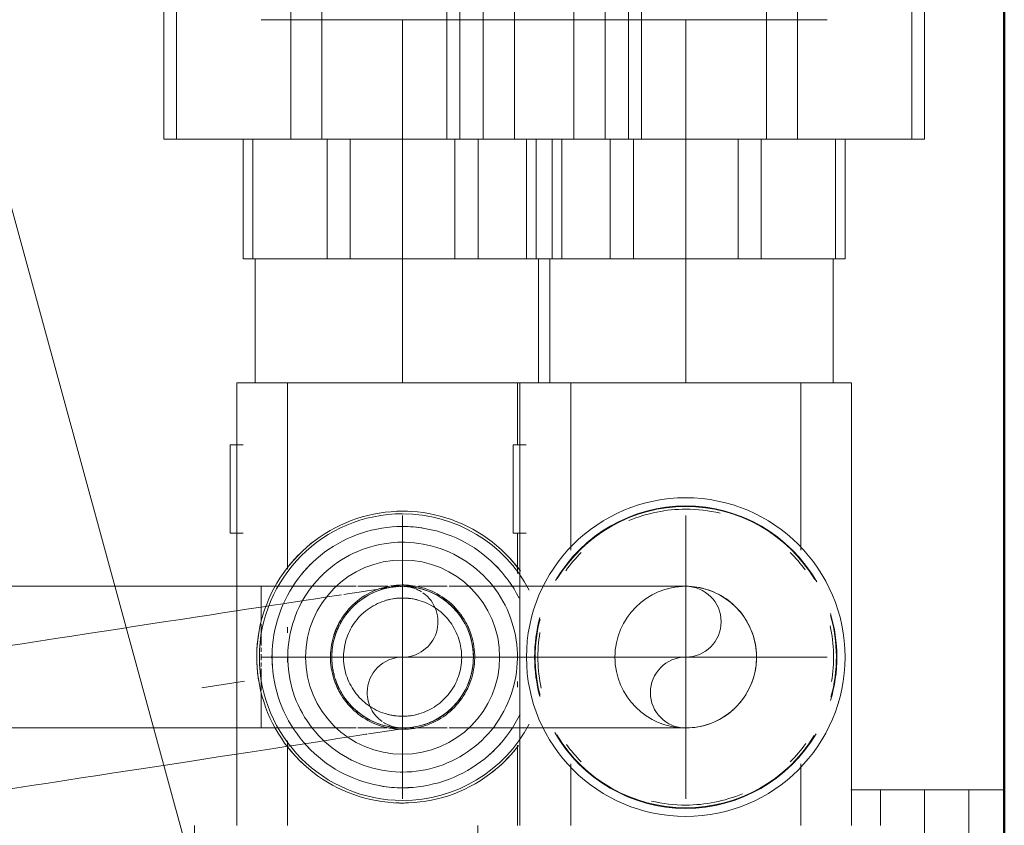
# Model space of a CAD drawing. Header units: millimetres. Extents: x -125 to 25178, y 4748 to 39091.
# Tile 56 of 98: x 17627 to 17738, y 36642 to 36733. Entities that reach past the tile are written whole.
import ezdxf

# ---------------------------------------------------------------- set-up
doc = ezdxf.new("R2010")
doc.units = ezdxf.units.MM
for name, pattern in [('ADSK_Осевая', [700, 500, -100, 0, -100]), ('ADSK_Скрыто', [300, 150, -150]), ('ADSK_Штриховая_ш3 п1_5', [225, 150, -75])]:
    doc.linetypes.add(name, pattern=pattern)
for name, color, linetype, lineweight in [('A-DETL-____-HDLN', 90, 'ADSK_Скрыто', 9), ('A-DETL-____-MBND', 5, 'ADSK_Штриховая_ш3 п1_5', 20), ('A-WALL-____-MCUT', 113, 'Continuous', 50), ('A-WALL-____-OTLN', 113, 'Continuous', 20), ('M-EQPM-___-IDEN', 50, 'Continuous', 20), ('M-EQPM-____-OTLN', 50, 'Continuous', 20), ('P-PIPE-____-CNTR', 3, 'ADSK_Осевая', 20), ('P-PIPE-____-OTLN', 3, 'Continuous', 20)]:
    doc.layers.add(name, color=color, linetype=linetype, lineweight=lineweight)

# ---------------------------------------------------------------- blocks, each defined once
blk = doc.blocks.new('Прямая форма - V line-613630-В_Этаж 03_Отопление')
at = {"layer": 'A-WALL-____-MCUT', "color": 9}
blk.add_line((7702.21, 0), (3930, 0), dxfattribs=at)
blk = doc.blocks.new('Прямая форма - SW - 019-613631-В_Этаж 03_Отопление')
blk.add_blockref('Прямая форма - V line-613630-В_Этаж 03_Отопление', (0, 0))
blk = doc.blocks.new('V line_ifc_RVT-1-В_Этаж 03_Отопление')
at = {"layer": 'A-WALL-____-OTLN', "color": 253, "lineweight": 20, "rotation": 90}
blk.add_blockref('Прямая форма - SW - 019-613631-В_Этаж 03_Отопление', (33663.24, 30037.63), dxfattribs=at)
blk = doc.blocks.new('ADSK_Коллектор с регулирующими клапанами и расходомерами - N5-1658201-В_Этаж 03_Отопление')
at = {"layer": 'M-EQPM-____-OTLN'}
for p, q in [((46, 0), (46, -4)), ((56, 0), (46, 0)), ((46, -5.17), (46, -4)), ((46, -4), (56, -4)), ((46, -6.66), (46, -5.17)), ((46, -6.66), (46, -9)), ((46, -9), (66, -9)), ((46, -10.17), (46, -9)), ((46, -11.66), (46, -10.17)), ((46, -11.66), (46, -14)), ((46, -14), (50, -14)), ((46, -17.34), (46, -14)), ((50, -17.25), (0, -17.25)), ((0, -17.25), (0, -22.45)), ((0, -23), (0, -22.45)), ((18.93, -23), (0, -23)), ((0, -23), (0, -24)), ((50, -23), (43.07, -23)), ((0, -48), (0, -24)), ((0, -48), (0, -49)), ((0, -49), (18.93, -49)), ((0, -49.55), (0, -49)), ((0, -49.55), (0, -54.75)), ((43.07, -49), (50, -49)), ((7, -54.03), (7, -55.5)), ((17, -55.5), (17, -54.03)), ((0, -54.75), (50, -54.75)), ((0, -55), (0, -54.75)), ((7, -55), (0, -55)), ((0, -55), (0, -56)), ((7, -55.5), (17, -55.5)), ((21.56, -55), (17, -55)), ((31, -55), (30.39, -55)), ((34.38, -55), (33.76, -55)), ((50, -55), (40.94, -55)), ((0, -80), (0, -56)), ((50, -59.5), (62, -59.5)), ((0, -80), (0, -81)), ((0, -81), (21.06, -81)), ((0, -81.55), (0, -81)), ((27.62, -81), (28.24, -81)), ((31, -81), (31.61, -81)), ((40.44, -81), (50, -81)), ((0, -81.55), (0, -86.75)), ((0, -86.75), (50, -86.75)), ((7, -86.03), (7, -87.5)), ((17, -87.5), (17, -86.03)), ((7, -87.5), (17, -87.5)), ((50, -91.5), (62, -91.5))]:
    blk.add_line(p, q, dxfattribs=at)
at = {"layer": 'M-EQPM-____-OTLN', "flags": 128}
for points in [[(21.3, -54.67), (20.77, -55.07), (20.27, -55.49), (19.77, -55.93), (19.3, -56.39), (18.85, -56.87), (18.41, -57.36), (17.99, -57.87), (17.6, -58.4), (17.23, -58.95), (16.88, -59.5), (16.55, -60.07), (16.24, -60.66), (15.96, -61.25), (15.7, -61.86), (15.47, -62.48), (15.26, -63.1), (15.08, -63.74), (14.92, -64.38), (14.79, -65.02), (14.68, -65.67), (14.6, -66.33), (14.55, -66.99), (14.52, -67.64), (14.52, -68)], [(24.33, -54.84), (23.81, -55.12), (23.3, -55.41), (22.8, -55.73), (22.32, -56.07), (21.85, -56.43), (21.39, -56.8), (20.95, -57.2), (20.53, -57.61), (20.12, -58.03), (19.73, -58.48), (19.36, -58.93), (19, -59.41), (18.67, -59.89), (18.36, -60.39), (18.06, -60.91), (17.79, -61.43), (17.54, -61.96), (17.31, -62.5), (17.1, -63.06), (16.91, -63.62), (16.75, -64.18), (16.61, -64.76), (16.49, -65.34), (16.39, -65.92), (16.32, -66.5), (16.27, -67.09), (16.25, -67.68), (16.24, -68)], [(43.98, -68), (43.97, -67.48), (43.94, -66.96), (43.89, -66.45), (43.81, -65.93), (43.72, -65.42), (43.61, -64.92), (43.47, -64.41), (43.32, -63.92), (43.15, -63.43), (42.95, -62.95), (42.74, -62.47), (42.51, -62.01), (42.26, -61.55), (42, -61.11), (41.71, -60.67), (41.41, -60.25), (41.09, -59.84), (40.76, -59.44), (40.41, -59.06), (40.04, -58.69), (39.66, -58.34), (39.27, -58), (38.86, -57.67), (38.44, -57.37), (38.01, -57.08), (37.57, -56.81), (37.12, -56.55), (36.65, -56.32), (36.18, -56.1), (35.7, -55.9), (35.22, -55.73), (34.72, -55.57), (34.22, -55.43), (33.72, -55.31), (33.21, -55.21), (32.69, -55.13), (32.18, -55.08), (31.66, -55.04), (31.14, -55.02), (30.62, -55.03), (30.1, -55.05), (29.59, -55.1), (29.07, -55.17), (28.56, -55.25), (28.05, -55.36), (27.55, -55.49), (27.05, -55.64), (26.56, -55.8), (26.08, -55.99), (25.6, -56.2), (25.13, -56.42), (24.67, -56.67), (24.23, -56.93), (23.79, -57.21), (23.36, -57.51), (22.95, -57.82), (22.55, -58.15), (22.16, -58.5), (21.79, -58.86), (21.43, -59.23), (21.09, -59.62), (20.76, -60.03), (20.45, -60.44), (20.16, -60.87), (19.88, -61.31), (19.62, -61.76), (19.38, -62.22), (19.16, -62.69), (18.96, -63.17), (18.77, -63.65), (18.61, -64.14), (18.46, -64.64), (18.34, -65.15), (18.24, -65.66), (18.15, -66.17), (18.09, -66.68), (18.05, -67.2), (18.02, -67.72), (18.02, -68)], [(45.76, -68), (45.74, -67.41), (45.71, -66.82), (45.65, -66.23), (45.57, -65.65), (45.46, -65.07), (45.33, -64.49), (45.18, -63.92), (45.01, -63.36), (44.81, -62.8), (44.59, -62.25), (44.35, -61.71), (44.09, -61.19), (43.81, -60.67), (43.5, -60.16), (43.18, -59.67), (42.84, -59.19), (42.47, -58.72), (42.09, -58.27), (41.7, -57.83), (41.28, -57.41), (40.85, -57.01), (40.4, -56.63), (39.94, -56.26), (39.46, -55.91), (38.97, -55.58), (38.47, -55.27), (37.95, -54.99), (37.43, -54.72)], [(47.48, -68), (47.47, -67.34), (47.43, -66.68), (47.36, -66.03), (47.27, -65.37), (47.15, -64.73), (47.01, -64.08), (46.84, -63.44), (46.65, -62.82), (46.43, -62.19), (46.18, -61.58), (45.91, -60.98), (45.62, -60.39), (45.3, -59.81), (44.97, -59.24), (44.6, -58.69), (44.22, -58.16), (43.82, -57.64), (43.39, -57.13), (42.95, -56.64), (42.48, -56.18), (42, -55.73), (41.5, -55.3), (40.99, -54.89)], [(39.15, -68), (39.14, -67.67), (39.12, -67.35), (39.09, -67.02), (39.05, -66.7), (38.99, -66.38), (38.92, -66.06), (38.83, -65.75), (38.74, -65.44), (38.63, -65.13), (38.51, -64.83), (38.37, -64.53), (38.23, -64.24), (38.07, -63.95), (37.91, -63.67), (37.73, -63.4), (37.54, -63.13), (37.34, -62.88), (37.13, -62.63), (36.91, -62.39), (36.68, -62.15), (36.44, -61.93), (36.19, -61.72), (35.94, -61.52), (35.67, -61.32), (35.4, -61.14), (35.13, -60.97), (34.84, -60.81), (34.55, -60.66), (34.25, -60.53), (33.95, -60.4), (33.65, -60.29), (33.34, -60.19), (33.02, -60.1), (32.71, -60.03), (32.39, -59.97), (32.06, -59.92), (31.74, -59.88), (31.41, -59.86), (31.09, -59.85), (30.76, -59.85), (30.44, -59.87), (30.11, -59.9), (29.79, -59.94), (29.47, -60), (29.15, -60.06), (28.83, -60.14), (28.52, -60.24), (28.21, -60.34), (27.91, -60.46), (27.61, -60.59), (27.31, -60.73), (27.03, -60.88), (26.75, -61.05), (26.47, -61.22), (26.2, -61.41), (25.94, -61.61), (25.69, -61.82), (25.45, -62.03), (25.22, -62.26), (24.99, -62.49), (24.77, -62.74), (24.57, -62.99), (24.37, -63.25), (24.19, -63.52), (24.02, -63.8), (23.85, -64.08), (23.7, -64.37), (23.56, -64.66), (23.44, -64.96), (23.32, -65.27), (23.22, -65.58), (23.13, -65.89), (23.05, -66.21), (22.98, -66.53), (22.93, -66.85), (22.89, -67.17), (22.87, -67.5), (22.85, -67.82), (22.85, -68)], [(37.68, -68), (37.67, -67.73), (37.65, -67.47), (37.63, -67.2), (37.59, -66.94), (37.54, -66.67), (37.48, -66.41), (37.42, -66.16), (37.34, -65.9), (37.25, -65.65), (37.15, -65.4), (37.04, -65.16), (36.92, -64.92), (36.79, -64.68), (36.66, -64.45), (36.51, -64.23), (36.35, -64.01), (36.19, -63.8), (36.02, -63.6), (35.84, -63.4), (35.65, -63.21), (35.46, -63.03), (35.25, -62.85), (35.04, -62.69), (34.83, -62.53), (34.61, -62.38), (34.38, -62.24), (34.15, -62.11), (33.91, -61.99), (33.67, -61.88), (33.42, -61.78), (33.17, -61.69), (32.91, -61.6), (32.66, -61.53), (32.4, -61.47), (32.13, -61.42), (31.87, -61.38), (31.61, -61.35), (31.34, -61.33), (31.07, -61.32), (30.81, -61.33), (30.54, -61.34), (30.27, -61.36), (30.01, -61.4), (29.74, -61.44), (29.48, -61.5), (29.22, -61.56), (28.97, -61.64), (28.72, -61.73), (28.47, -61.82), (28.22, -61.93), (27.98, -62.05), (27.75, -62.17), (27.52, -62.31), (27.29, -62.45), (27.07, -62.6), (26.86, -62.76), (26.65, -62.93), (26.45, -63.11), (26.26, -63.3), (26.08, -63.49), (25.9, -63.69), (25.73, -63.9), (25.57, -64.11), (25.42, -64.33), (25.28, -64.56)], [(25.28, -64.56), (25.15, -64.79), (25.02, -65.03), (24.91, -65.27), (24.8, -65.51), (24.71, -65.76), (24.63, -66.02), (24.55, -66.27), (24.49, -66.53), (24.43, -66.79), (24.39, -67.06), (24.36, -67.32), (24.34, -67.59), (24.33, -67.86), (24.32, -68)], [(14.52, -68), (14.53, -68.66), (14.57, -69.32), (14.64, -69.97), (14.73, -70.63), (14.85, -71.27), (14.99, -71.92), (15.16, -72.56), (15.35, -73.18), (15.57, -73.81), (15.82, -74.42), (16.09, -75.02), (16.38, -75.61), (16.7, -76.19), (17.03, -76.76), (17.4, -77.31), (17.78, -77.84), (18.18, -78.36), (18.61, -78.87), (19.05, -79.36), (19.52, -79.82), (20, -80.27), (20.5, -80.7), (21.01, -81.11), (21.55, -81.5), (22.09, -81.87), (22.66, -82.21), (23.23, -82.54), (23.82, -82.84), (24.42, -83.11), (25.03, -83.36), (25.65, -83.59), (26.27, -83.79), (26.91, -83.97), (27.55, -84.12), (28.2, -84.24), (28.85, -84.34), (29.51, -84.42), (30.16, -84.46), (30.82, -84.48), (31.48, -84.48), (32.14, -84.44), (32.8, -84.38), (33.45, -84.3), (34.1, -84.19), (34.74, -84.05), (35.38, -83.89), (36.02, -83.7), (36.64, -83.49), (37.25, -83.25), (37.86, -82.99), (38.45, -82.7), (39.04, -82.39), (39.6, -82.06), (40.16, -81.7), (40.7, -81.33), (41.23, -80.93), (41.73, -80.51), (42.23, -80.07), (42.7, -79.61), (43.15, -79.13), (43.59, -78.64), (44.01, -78.13), (44.4, -77.6), (44.77, -77.05), (45.12, -76.5), (45.45, -75.93), (45.76, -75.34), (46.04, -74.75), (46.3, -74.14), (46.53, -73.52), (46.74, -72.9), (46.92, -72.26), (47.08, -71.62), (47.21, -70.98), (47.32, -70.33), (47.4, -69.67), (47.45, -69.01), (47.48, -68.36), (47.48, -68)], [(16.24, -68), (16.26, -68.59), (16.29, -69.18), (16.35, -69.77), (16.43, -70.35), (16.54, -70.93), (16.67, -71.51), (16.82, -72.08), (16.99, -72.64), (17.19, -73.2), (17.41, -73.75), (17.65, -74.29), (17.91, -74.81), (18.19, -75.33), (18.5, -75.84), (18.82, -76.33), (19.16, -76.81), (19.53, -77.28), (19.91, -77.73), (20.3, -78.17), (20.72, -78.59), (21.15, -78.99), (21.6, -79.37), (22.06, -79.74), (22.54, -80.09), (23.03, -80.42), (23.53, -80.73), (24.05, -81.01), (24.57, -81.28), (25.11, -81.53), (25.65, -81.75), (26.21, -81.96), (26.77, -82.14), (27.34, -82.29), (27.91, -82.43), (28.49, -82.54), (29.08, -82.63), (29.66, -82.69), (30.25, -82.74), (30.84, -82.75), (31.43, -82.75), (32.02, -82.72), (32.61, -82.67), (33.19, -82.59), (33.78, -82.49), (34.35, -82.37), (34.92, -82.22), (35.49, -82.06), (36.05, -81.87), (36.6, -81.65), (37.14, -81.42), (37.67, -81.16), (38.19, -80.88), (38.7, -80.59), (39.2, -80.27), (39.68, -79.93), (40.15, -79.57), (40.61, -79.2), (41.05, -78.8), (41.47, -78.39), (41.88, -77.97), (42.27, -77.52), (42.64, -77.07), (43, -76.59), (43.33, -76.11), (43.64, -75.61), (43.94, -75.09), (44.21, -74.57), (44.46, -74.04), (44.69, -73.5), (44.9, -72.94), (45.09, -72.38), (45.25, -71.82), (45.39, -71.24), (45.51, -70.66), (45.61, -70.08), (45.68, -69.5), (45.73, -68.91), (45.75, -68.32), (45.76, -68)], [(18.02, -68), (18.03, -68.52), (18.06, -69.04), (18.11, -69.55), (18.19, -70.07), (18.28, -70.58), (18.39, -71.08), (18.53, -71.59), (18.68, -72.08), (18.85, -72.57), (19.05, -73.05), (19.26, -73.53), (19.49, -73.99), (19.74, -74.45), (20, -74.89), (20.29, -75.33), (20.59, -75.75), (20.91, -76.16), (21.24, -76.56), (21.59, -76.94), (21.96, -77.31), (22.34, -77.66), (22.73, -78), (23.14, -78.33), (23.56, -78.63), (23.99, -78.92), (24.43, -79.19), (24.88, -79.45), (25.35, -79.68), (25.82, -79.9), (26.3, -80.1), (26.78, -80.27), (27.28, -80.43), (27.78, -80.57), (28.28, -80.69), (28.79, -80.79), (29.31, -80.87), (29.82, -80.92), (30.34, -80.96), (30.86, -80.98), (31.38, -80.97), (31.9, -80.95), (32.41, -80.9), (32.93, -80.83), (33.44, -80.75), (33.95, -80.64), (34.45, -80.51), (34.95, -80.36), (35.44, -80.2), (35.92, -80.01), (36.4, -79.8), (36.87, -79.58), (37.33, -79.33), (37.77, -79.07), (38.21, -78.79), (38.64, -78.49), (39.05, -78.18), (39.45, -77.85), (39.84, -77.5), (40.21, -77.14), (40.57, -76.77), (40.91, -76.38), (41.24, -75.97), (41.55, -75.56), (41.84, -75.13), (42.12, -74.69), (42.38, -74.24), (42.62, -73.78), (42.84, -73.31), (43.04, -72.83), (43.23, -72.35), (43.39, -71.86), (43.54, -71.36), (43.66, -70.85), (43.76, -70.34), (43.85, -69.83), (43.91, -69.32), (43.95, -68.8), (43.98, -68.28), (43.98, -68)], [(22.85, -68), (22.86, -68.33), (22.88, -68.65), (22.91, -68.98), (22.95, -69.3), (23.01, -69.62), (23.08, -69.94), (23.17, -70.25), (23.26, -70.56), (23.37, -70.87), (23.49, -71.17), (23.63, -71.47), (23.77, -71.76), (23.93, -72.05), (24.09, -72.33), (24.27, -72.6), (24.46, -72.87), (24.66, -73.12), (24.87, -73.37), (25.09, -73.61), (25.32, -73.85), (25.56, -74.07), (25.81, -74.28), (26.06, -74.48), (26.33, -74.68), (26.6, -74.86), (26.87, -75.03), (27.16, -75.19), (27.45, -75.34), (27.75, -75.47), (28.05, -75.6), (28.35, -75.71), (28.66, -75.81), (28.98, -75.9), (29.29, -75.97), (29.61, -76.03), (29.94, -76.08), (30.26, -76.12), (30.59, -76.14), (30.91, -76.15), (31.24, -76.15), (31.56, -76.13), (31.89, -76.1), (32.21, -76.06), (32.53, -76), (32.85, -75.94), (33.17, -75.86), (33.48, -75.76), (33.79, -75.66), (34.09, -75.54), (34.39, -75.41), (34.69, -75.27), (34.97, -75.12), (35.25, -74.95), (35.53, -74.78), (35.8, -74.59), (36.06, -74.39), (36.31, -74.18), (36.55, -73.97), (36.78, -73.74), (37.01, -73.51), (37.23, -73.26), (37.43, -73.01), (37.63, -72.75), (37.81, -72.48), (37.98, -72.2), (38.15, -71.92), (38.3, -71.63), (38.44, -71.34), (38.56, -71.04), (38.68, -70.73), (38.78, -70.42), (38.87, -70.11), (38.95, -69.79), (39.02, -69.47), (39.07, -69.15), (39.11, -68.83), (39.13, -68.5), (39.15, -68.18), (39.15, -68)], [(24.32, -68), (24.33, -68.27), (24.35, -68.53), (24.37, -68.8), (24.41, -69.06), (24.46, -69.33), (24.52, -69.59), (24.58, -69.84), (24.66, -70.1), (24.75, -70.35), (24.85, -70.6), (24.96, -70.84), (25.08, -71.08), (25.21, -71.32), (25.34, -71.55), (25.49, -71.77), (25.65, -71.99), (25.81, -72.2), (25.98, -72.4), (26.16, -72.6), (26.35, -72.79), (26.54, -72.97), (26.75, -73.15), (26.96, -73.31), (27.17, -73.47), (27.39, -73.62), (27.62, -73.76), (27.85, -73.89), (28.09, -74.01), (28.33, -74.12), (28.58, -74.22), (28.83, -74.31), (29.09, -74.4), (29.34, -74.47), (29.6, -74.53), (29.87, -74.58), (30.13, -74.62), (30.39, -74.65), (30.66, -74.67), (30.93, -74.68), (31.19, -74.67), (31.46, -74.66), (31.73, -74.64), (31.99, -74.6), (32.26, -74.56), (32.52, -74.5), (32.78, -74.44), (33.03, -74.36), (33.28, -74.27), (33.53, -74.18), (33.78, -74.07), (34.02, -73.95), (34.25, -73.83), (34.48, -73.69), (34.71, -73.55), (34.93, -73.4), (35.14, -73.24), (35.35, -73.07), (35.55, -72.89), (35.74, -72.7), (35.92, -72.51), (36.1, -72.31), (36.27, -72.1), (36.43, -71.89), (36.58, -71.67), (36.72, -71.44), (36.85, -71.21), (36.98, -70.97), (37.09, -70.73), (37.2, -70.49), (37.29, -70.24), (37.37, -69.98), (37.45, -69.73), (37.51, -69.47), (37.57, -69.21), (37.61, -68.94), (37.64, -68.68), (37.66, -68.41), (37.67, -68.14), (37.68, -68)]]:
    blk.add_lwpolyline(points, dxfattribs=at)
at = {"layer": 'M-EQPM-____-OTLN'}
for centre, radius, start, end in [((31, -36), 18, 360, 180), ((31, -36), 17.08, 73.3382, 106.8084), ((31, -36), 17.02, 74.579, 106.0052), ((31, -36), 16.71, 80.4736, 102.1893), ((31, -36), 17.08, 119.9177, 180), ((31, -36), 17.02, 121.0131, 180), ((31, -36), 17.08, 0.0009, 59.535), ((31, -36), 17.02, 360, 58.6128), ((31, -36), 16.71, 126.2173, 135), ((31, -36), 16.71, 45, 54.2318), ((31, -36), 16.71, 360, 22.5752), ((31, -36), 16.71, 166.5542, 180), ((31, -36), 18, 180, 360), ((31, -36), 17.08, 180, 239.535), ((31, -36), 17.02, 180, 238.6128), ((31, -36), 16.71, 180, 202.5752), ((31, -36), 17.08, 299.9177, 359.9991), ((31, -36), 17.02, 301.0131, 360), ((31, -36), 16.71, 346.5542, 360), ((31, -36), 16.71, 225, 234.2318), ((31, -36), 16.71, 306.2173, 315), ((31, -36), 17.08, 254.8452, 285.1548), ((31, -36), 17.02, 255.3818, 284.6182), ((31, -36), 16.71, 260.4736, 282.0691), ((31, -68), 16.19, 117.9124, 180), ((31, -68), 16.19, 360, 62.0876), ((31, -68), 16.48, 127.7655, 137.2994), ((31, -68), 16.48, 37.9904, 50.9474), ((31, -68), 14.76, 41.8759, 50.5662), ((31, -68), 14.76, 41.8721, 50.5593), ((31, -68), 10.97, 0, 180), ((31, -68), 14.76, 131.4266, 135), ((31, -68), 14.76, 131.431, 135), ((31, -68), 8.15, 108.3397, 120), ((31, -68), 8.15, 60, 72.044), ((31, -68), 14.76, 170.2996, 180), ((31, -68), 14.76, 170.3017, 180), ((31, -68), 6.68, 164.5765, 180), ((31, -68), 6.68, 360, 15.4235), ((31, -68), 16.48, 177.3523, 180), ((31, -68), 8.15, 173.6045, 180), ((31, -68), 8.15, 360, 6.3988), ((31, -68), 14.76, 360, 3.3797), ((31, -68), 14.76, 360, 3.3756), ((31, -68), 16.48, 360, 2.3235), ((31, -68), 16.48, 180, 182.3235), ((31, -68), 16.19, 180, 360), ((31, -68), 14.76, 180, 183.3797), ((31, -68), 14.76, 180, 183.3756), ((31, -68), 10.97, 180, 0), ((31, -68), 8.15, 180, 186.3988), ((31, -68), 6.68, 180, 195.4235), ((31, -68), 6.68, 344.5765, 360), ((31, -68), 8.15, 353.6045, 360), ((31, -68), 14.76, 350.2996, 360), ((31, -68), 14.76, 350.3017, 360), ((31, -68), 16.48, 357.3523, 360), ((31, -68), 8.15, 240, 252.044), ((31, -68), 8.15, 288.3397, 300), ((31, -68), 14.76, 221.9095, 230.5593), ((31, -68), 14.76, 221.9107, 230.5662), ((31, -68), 16.48, 217.9904, 230.9474), ((31, -68), 14.76, 311.4266, 315), ((31, -68), 14.76, 311.431, 315), ((31, -68), 16.48, 307.7696, 317.2994), ((31, -68), 14.76, 267.1521, 273.5836), ((31, -68), 14.76, 267.1556, 273.593), ((31, -68), 16.48, 259.5299, 279.2417)]:
    blk.add_arc(centre, radius, start, end, dxfattribs=at)
blk = doc.blocks.new('ADSK_Полипропилен_Муфта разъемная НР - 32 х 1_-1254459-В_Этаж 03_Отопление')
at = {"layer": 'A-DETL-____-HDLN', "color": 5}
for p, q in [((41, 13.1), (41, 13.16)), ((41, -13.16), (41, -13.1))]:
    blk.add_line(p, q, dxfattribs=at)
at = {"layer": 'P-PIPE-____-OTLN', "color": 170}
for p, q in [((-2.5, 27), (-2.5, 25.54)), ((13.5, 27), (-2.5, 27)), ((13.5, 25.54), (13.5, 27)), ((-2.5, 12.64), (-2.5, 25.54)), ((-2.5, 25.54), (13.5, 25.54)), ((13.5, 25.54), (13.5, 12.64)), ((-2.5, 19.75), (-18, 19.75)), ((-18, 19.75), (-18, -19.75)), ((13.5, 18), (27, 18)), ((27, 16.92), (27, 18)), ((27, 16.92), (13.5, 16.92)), ((27, 16.92), (27, 8.54)), ((41, 16.65), (27, 16.65)), ((-2.5, 12.64), (-2.5, 9.12)), ((13.5, 12.64), (-2.5, 12.64)), ((13.5, 9.12), (13.5, 12.64)), ((-2.5, -9.12), (-2.5, 9.12)), ((-2.5, 9.12), (13.5, 9.12)), ((13.5, 9.12), (13.5, -9.12)), ((13.5, 8.54), (27, 8.54)), ((27, 5.92), (27, 8.54)), ((27, 5.92), (13.5, 5.92)), ((27, 5.92), (27, -5.92)), ((13.5, -5.92), (27, -5.92)), ((27, -8.54), (27, -5.92)), ((27, -8.54), (13.5, -8.54)), ((27, -8.54), (27, -16.92)), ((-2.5, -9.12), (-2.5, -12.64)), ((13.5, -9.12), (-2.5, -9.12)), ((13.5, -12.64), (13.5, -9.12)), ((-2.5, -25.54), (-2.5, -12.64)), ((-2.5, -12.64), (13.5, -12.64)), ((13.5, -12.64), (13.5, -25.54)), ((27, -16.65), (41, -16.65)), ((13.5, -16.92), (27, -16.92)), ((27, -18), (27, -16.92)), ((27, -18), (13.5, -18)), ((-18, -19.75), (-2.5, -19.75)), ((-2.5, -25.54), (-2.5, -27)), ((13.5, -25.54), (-2.5, -25.54)), ((13.5, -27), (13.5, -25.54)), ((-2.5, -27), (13.5, -27))]:
    blk.add_line(p, q, dxfattribs=at)
blk = doc.blocks.new('ADSK_Полипропилен_Муфта разъемная НР - 32 х 1_-V11-В_Этаж 03_Отопление')
at = {"layer": 'A-DETL-____-HDLN', "color": 1}
for p, q in [((13.5, 27), (-2.5, 27)), ((-2.5, 25.54), (13.5, 25.54)), ((-2.5, 19.75), (-18, 19.75)), ((13.5, 18), (27, 18)), ((27, 16.92), (13.5, 16.92)), ((41, 16.65), (27, 16.65)), ((13.5, 12.64), (-2.5, 12.64)), ((41, 13.1), (41, 13.16)), ((-2.5, 9.12), (13.5, 9.12)), ((41, -13.16), (41, -13.1))]:
    blk.add_line(p, q, dxfattribs=at)
at = {"layer": 'P-PIPE-____-OTLN', "color": 10}
for p, q in [((27, 14), (27, 8.54)), ((-18, 12.35), (-18, -19.75)), ((13.5, 8.54), (27, 8.54)), ((27, 5.92), (27, 8.54)), ((27, 5.92), (13.5, 5.92)), ((27, 5.92), (27, -5.92)), ((-2.5, -9.12), (-2.5, 5)), ((13.5, 5), (13.5, -9.12)), ((13.5, -5.92), (27, -5.92)), ((27, -8.54), (27, -5.92)), ((27, -8.54), (13.5, -8.54)), ((27, -8.54), (27, -16.92)), ((-2.5, -9.12), (-2.5, -12.64)), ((13.5, -9.12), (-2.5, -9.12)), ((13.5, -12.64), (13.5, -9.12)), ((-2.5, -25.54), (-2.5, -12.64)), ((-2.5, -12.64), (13.5, -12.64)), ((13.5, -12.64), (13.5, -25.54)), ((27, -16.65), (41, -16.65)), ((13.5, -16.92), (27, -16.92)), ((27, -18), (27, -16.92)), ((27, -18), (13.5, -18)), ((-18, -19.75), (-2.5, -19.75)), ((-2.5, -25.54), (-2.5, -27)), ((13.5, -25.54), (-2.5, -25.54)), ((13.5, -27), (13.5, -25.54)), ((-2.5, -27), (13.5, -27))]:
    blk.add_line(p, q, dxfattribs=at)
blk = doc.blocks.new('ADSK_СШПЭ Аксиальный_Поворот с фиксатором - Поворот трубы-V65-В_Этаж 03_Отопление')
at = {"layer": 'A-DETL-____-HDLN', "color": 1}
for p, q in [((33546.58, 36661.25), (33547.19, 36657.3)), ((33591.22, 36651.9), (33591.09, 36651.88)), ((33591.93, 36652.01), (33591.37, 36651.92)), ((33584.14, 36650.81), (33583.39, 36650.7)), ((33584.67, 36650.9), (33584.26, 36650.83)), ((33585.9, 36651.08), (33584.67, 36650.9)), ((33586.29, 36651.14), (33585.9, 36651.08)), ((33587.06, 36651.26), (33586.41, 36651.16))]:
    blk.add_line(p, q, dxfattribs=at)
at = {"layer": 'A-DETL-____-HDLN', "color": 1, "flags": 128}
for points in [[(33588.59, 36667.68), (33589.29, 36667.79), (33590.08, 36667.91), (33590.81, 36668.02), (33591.46, 36668.12), (33592.04, 36668.21), (33592.26, 36668.24)], [(33592.78, 36668.32), (33592.98, 36668.35), (33593.34, 36668.41), (33593.63, 36668.45), (33593.84, 36668.48), (33593.97, 36668.5), (33594.03, 36668.51), (33594.03, 36668.51)], [(33594.03, 36668.51), (33594.35, 36668.55), (33594.67, 36668.58), (33594.86, 36668.59)], [(33595.07, 36668.6), (33595.31, 36668.6), (33595.41, 36668.6)], [(33595.63, 36668.6), (33595.94, 36668.57), (33596.26, 36668.54), (33596.58, 36668.49), (33596.89, 36668.43), (33597.21, 36668.36), (33597.51, 36668.27), (33597.82, 36668.18), (33598.12, 36668.07), (33598.42, 36667.95), (33598.71, 36667.81), (33598.99, 36667.67), (33599.27, 36667.51), (33599.55, 36667.35), (33599.81, 36667.17), (33600.07, 36666.98), (33600.32, 36666.78), (33600.56, 36666.58), (33600.8, 36666.36), (33601.02, 36666.13), (33601.24, 36665.9), (33601.45, 36665.65), (33601.64, 36665.4), (33601.83, 36665.14), (33602.01, 36664.87), (33602.17, 36664.6), (33602.25, 36664.46)], [(33581.84, 36666.65), (33581.91, 36666.66), (33583.15, 36666.85), (33583.87, 36666.96)], [(33583.99, 36666.98), (33584.33, 36667.03), (33585.45, 36667.2), (33586.51, 36667.36), (33587.5, 36667.51), (33588.32, 36667.64)], [(33576.42, 36665.82), (33577.87, 36666.04), (33579.27, 36666.25), (33580.62, 36666.46), (33581.72, 36666.63)], [(33602.33, 36664.32), (33602.47, 36664.03), (33602.6, 36663.74), (33602.72, 36663.44), (33602.83, 36663.14), (33602.92, 36662.84), (33603.01, 36662.53), (33603.08, 36662.21), (33603.13, 36661.9), (33603.15, 36661.81)], [(33603.15, 36661.81), (33603.19, 36661.5), (33603.22, 36661.18), (33603.24, 36660.86), (33603.24, 36660.54), (33603.23, 36660.22), (33603.21, 36659.9), (33603.17, 36659.58), (33603.13, 36659.27), (33603.07, 36658.95), (33603, 36658.64), (33602.91, 36658.33), (33602.81, 36658.03), (33602.7, 36657.72), (33602.58, 36657.43), (33602.45, 36657.14), (33602.31, 36656.85)], [(33602.25, 36656.75), (33602.15, 36656.57), (33601.98, 36656.3), (33601.81, 36656.03), (33601.62, 36655.77), (33601.42, 36655.52), (33601.21, 36655.28), (33600.99, 36655.05), (33600.77, 36654.82), (33600.53, 36654.6), (33600.29, 36654.4), (33600.03, 36654.2), (33599.77, 36654.01), (33599.51, 36653.84), (33599.23, 36653.67), (33598.95, 36653.52), (33598.67, 36653.38), (33598.37, 36653.24), (33598.08, 36653.12), (33597.78, 36653.02), (33597.47, 36652.92), (33597.16, 36652.84), (33596.85, 36652.77), (33596.54, 36652.71), (33596.45, 36652.7)], [(33596.45, 36652.7), (33596.41, 36652.69), (33596.3, 36652.67), (33596.11, 36652.64), (33595.84, 36652.6), (33595.5, 36652.55)], [(33591.09, 36651.88), (33590.18, 36651.74), (33589.2, 36651.59), (33588.16, 36651.43), (33587.06, 36651.26)], [(33594.71, 36652.43), (33594.6, 36652.41), (33594.04, 36652.33), (33593.41, 36652.23), (33592.7, 36652.12), (33591.93, 36652.01)], [(33583.39, 36650.7), (33582.06, 36650.5), (33580.67, 36650.28), (33579.23, 36650.06), (33577.75, 36649.84), (33576.21, 36649.6)]]:
    blk.add_lwpolyline(points, dxfattribs=at)
at = {"layer": 'A-DETL-____-HDLN', "color": 1}
for start, end in [(98.6972, 143.6972), (93.544, 98.6972), (88.0922, 92.0649), (83.6972, 86.7164), (28.0922, 83.6972), (143.6972, 152.0649), (153.544, 158.6972), (8.6972, 26.7164), (158.6972, 188.6972), (333.544, 8.6972), (188.6972, 203.6972), (203.6972, 206.7164), (208.0922, 218.6972), (273.544, 332.0649), (218.6972, 266.7164), (268.0922, 272.0649)]:
    blk.add_arc((33595.24, 36660.6), 8, start, end, dxfattribs=at)
at = {"layer": 'A-DETL-____-MBND', "color": 10}
for p, q in [((33547.19, 36657.3), (33547.79, 36653.35)), ((33547.79, 36653.35), (33549, 36645.44))]:
    blk.add_line(p, q, dxfattribs=at)
at = {"layer": 'A-DETL-____-MBND', "color": 10, "flags": 128}
for points in [[(33546.58, 36661.25), (33548.48, 36661.54), (33550.37, 36661.83), (33552.26, 36662.12), (33554.14, 36662.41), (33556.01, 36662.7), (33557.86, 36662.98), (33559.7, 36663.26), (33561.51, 36663.54), (33563.3, 36663.81), (33565.06, 36664.08), (33566.79, 36664.35), (33568.49, 36664.61), (33570.16, 36664.86), (33571.79, 36665.11), (33573.37, 36665.35), (33574.92, 36665.59), (33576.42, 36665.82)], [(33576.21, 36649.6), (33574.64, 36649.36), (33573.02, 36649.11), (33571.37, 36648.86), (33569.67, 36648.6), (33567.95, 36648.34), (33566.2, 36648.07), (33564.41, 36647.8), (33562.61, 36647.52), (33560.78, 36647.24), (33558.93, 36646.96), (33557.07, 36646.67), (33555.19, 36646.38), (33553.3, 36646.1), (33551.41, 36645.81), (33549.51, 36645.52), (33549, 36645.44)]]:
    blk.add_lwpolyline(points, dxfattribs=at)
blk = doc.blocks.new('ADSK_СШПЭ Аксиальный_Поворот с фиксатором - Поворот трубы-V68-В_Этаж 03_Отопление')
at = {"layer": 'A-DETL-____-HDLN', "color": 5}
for p, q in [((33579.24, 36668.6), (33579.24, 36664.74)), ((33595.08, 36668.6), (33595.4, 36668.6)), ((33579.24, 36664.35), (33579.24, 36661.91)), ((33579.24, 36661.65), (33579.24, 36661.2)), ((33579.24, 36660.94), (33579.24, 36660.6)), ((33579.24, 36660.6), (33579.24, 36660.27)), ((33579.24, 36660.01), (33579.24, 36659.56)), ((33579.24, 36659.3), (33579.24, 36656.84)), ((33579.24, 36656.44), (33579.24, 36652.6)), ((33582.79, 36652.6), (33581.68, 36652.6)), ((33583.59, 36652.6), (33582.9, 36652.6)), ((33584.96, 36652.6), (33583.59, 36652.6)), ((33585.5, 36652.6), (33585.08, 36652.6)), ((33589.99, 36652.6), (33589.28, 36652.6)), ((33591.15, 36652.6), (33590.19, 36652.6)), ((33593, 36652.6), (33591.15, 36652.6)), ((33593.44, 36652.6), (33593, 36652.6)), ((33594.83, 36652.6), (33593.81, 36652.6)), ((33594.88, 36652.6), (33594.83, 36652.6)), ((33595.4, 36652.6), (33595.08, 36652.6)), ((33596.52, 36652.6), (33595.6, 36652.6)), ((33600.29, 36652.6), (33600.15, 36652.6)), ((33601.86, 36652.6), (33600.49, 36652.6)), ((33605.39, 36652.6), (33605.17, 36652.6)), ((33606.77, 36652.6), (33605.52, 36652.6)), ((33607.58, 36652.6), (33606.77, 36652.6)), ((33608.32, 36652.6), (33607.7, 36652.6))]:
    blk.add_line(p, q, dxfattribs=at)
at = {"layer": 'A-DETL-____-HDLN', "color": 5, "flags": 128}
for points in [[(33579.24, 36668.6), (33581.16, 36668.6), (33582.78, 36668.6)], [(33582.9, 36668.6), (33583.08, 36668.6), (33584.99, 36668.6)], [(33585.09, 36668.6), (33586.89, 36668.6), (33588.78, 36668.6), (33589.99, 36668.6)], [(33590.19, 36668.6), (33590.65, 36668.6), (33592.51, 36668.6), (33593.57, 36668.6)], [(33593.96, 36668.6), (33594.34, 36668.6), (33594.88, 36668.6)], [(33595.6, 36668.6), (33596.15, 36668.6), (33596.67, 36668.6)], [(33597.04, 36668.6), (33597.93, 36668.6), (33599.69, 36668.6), (33600.29, 36668.6)], [(33600.49, 36668.6), (33601.41, 36668.6), (33603.09, 36668.6), (33604.74, 36668.6), (33605.4, 36668.6)], [(33605.52, 36668.6), (33606.34, 36668.6), (33607.58, 36668.6)], [(33607.69, 36668.6), (33607.91, 36668.6), (33609.42, 36668.6), (33610.89, 36668.6), (33612.31, 36668.6), (33613.67, 36668.6), (33614.98, 36668.6), (33616.24, 36668.6), (33617.43, 36668.6), (33618.56, 36668.6), (33619.63, 36668.6), (33620.64, 36668.6), (33621.57, 36668.6), (33622.45, 36668.6), (33623.25, 36668.6), (33623.98, 36668.6), (33624.64, 36668.6), (33625.23, 36668.6), (33625.74, 36668.6), (33626.18, 36668.6), (33626.54, 36668.6), (33626.83, 36668.6), (33627.04, 36668.6), (33627.18, 36668.6), (33627.24, 36668.6), (33627.24, 36668.6)], [(33627.24, 36668.6), (33627.56, 36668.6), (33627.88, 36668.58), (33628.2, 36668.55), (33628.51, 36668.5), (33628.83, 36668.45), (33629.14, 36668.38), (33629.45, 36668.29), (33629.76, 36668.2), (33630.06, 36668.09), (33630.36, 36667.97), (33630.65, 36667.84), (33630.93, 36667.7), (33631.22, 36667.55), (33631.49, 36667.38), (33631.76, 36667.21), (33632.02, 36667.02), (33632.27, 36666.83), (33632.52, 36666.62), (33632.75, 36666.4), (33632.98, 36666.18), (33633.2, 36665.94), (33633.41, 36665.7), (33633.61, 36665.45), (33633.79, 36665.19), (33633.97, 36664.93), (33634.14, 36664.65), (33634.3, 36664.38), (33634.44, 36664.09), (33634.57, 36663.8), (33634.7, 36663.5), (33634.81, 36663.2), (33634.9, 36662.9), (33634.99, 36662.59), (33635.06, 36662.28), (33635.12, 36661.96), (33635.17, 36661.65), (33635.21, 36661.33), (33635.23, 36661.01), (33635.24, 36660.69), (33635.24, 36660.6)], [(33635.24, 36660.6), (33635.23, 36660.28), (33635.21, 36659.97), (33635.18, 36659.65), (33635.14, 36659.33), (33635.08, 36659.02), (33635.01, 36658.7), (33634.93, 36658.39), (33634.83, 36658.09), (33634.73, 36657.79), (33634.61, 36657.49), (33634.48, 36657.2), (33634.34, 36656.91), (33634.18, 36656.63), (33634.02, 36656.36), (33633.84, 36656.09), (33633.66, 36655.83), (33633.46, 36655.57), (33633.25, 36655.33), (33633.04, 36655.09), (33632.81, 36654.87), (33632.58, 36654.65), (33632.34, 36654.44), (33632.09, 36654.24), (33631.83, 36654.05), (33631.56, 36653.87), (33631.29, 36653.71), (33631.01, 36653.55), (33630.73, 36653.4), (33630.43, 36653.27), (33630.14, 36653.15), (33629.84, 36653.04), (33629.53, 36652.94), (33629.23, 36652.85), (33628.91, 36652.78), (33628.6, 36652.72), (33628.28, 36652.67), (33627.97, 36652.64), (33627.65, 36652.61), (33627.33, 36652.6), (33627.24, 36652.6)], [(33581.68, 36652.6), (33579.76, 36652.6), (33579.24, 36652.6)], [(33589.28, 36652.6), (33587.4, 36652.6), (33585.5, 36652.6)], [(33600.15, 36652.6), (33598.41, 36652.6), (33596.91, 36652.6)], [(33605.17, 36652.6), (33603.54, 36652.6), (33601.86, 36652.6)], [(33627.24, 36652.6), (33627.2, 36652.6), (33627.09, 36652.6), (33626.9, 36652.6), (33626.63, 36652.6), (33626.28, 36652.6), (33625.86, 36652.6), (33625.37, 36652.6), (33624.8, 36652.6), (33624.16, 36652.6), (33623.45, 36652.6), (33622.67, 36652.6), (33621.82, 36652.6), (33620.9, 36652.6), (33619.91, 36652.6), (33618.86, 36652.6), (33617.74, 36652.6), (33616.56, 36652.6), (33615.33, 36652.6), (33614.03, 36652.6), (33612.68, 36652.6), (33611.28, 36652.6), (33609.82, 36652.6), (33608.32, 36652.6)]]:
    blk.add_lwpolyline(points, dxfattribs=at)
at = {"layer": 'A-DETL-____-HDLN', "color": 5}
for start, end in [(0, 180), (180, 0)]:
    blk.add_arc((33627.24, 36660.6), 8, start, end, dxfattribs=at)

msp = doc.modelspace()

# ---------------------------------------------------------------- linework, layer by layer
at = {"layer": 'A-DETL-____-HDLN', "color": 1}
msp.add_line((17654.46, 36732.6), (17718.46, 36732.6), dxfattribs=at)
at = {"layer": 'A-DETL-____-HDLN', "color": 5}
for p, q in [((17654.46, 36668.6), (17651.76, 36668.6)), ((17654.46, 36664.74), (17654.46, 36668.6)), ((17654.46, 36661.91), (17654.46, 36664.35)), ((17654.46, 36661.2), (17654.46, 36661.65)), ((17654.46, 36660.27), (17654.46, 36660.94)), ((17654.46, 36659.56), (17654.46, 36660.01)), ((17654.46, 36656.84), (17654.46, 36659.3)), ((17654.46, 36652.6), (17654.46, 36656.44)), ((17623.58, 36652.6), (17654.46, 36652.6))]:
    msp.add_line(p, q, dxfattribs=at)
at = {"layer": 'A-DETL-____-HDLN', "color": 1}
for centre, radius, start, end in [((17670.46, 36660.6), 8, 0, 180), ((17670.46, 36664.6), 4, 57.5114, 90), ((17670.46, 36664.6), 4, 270, 54.8648), ((17670.46, 36660.6), 8, 180, 0), ((17670.46, 36656.6), 4, 90, 180), ((17670.46, 36656.6), 4, 180, 234.8648), ((17670.46, 36656.6), 4, 237.5114, 270)]:
    msp.add_arc(centre, radius, start, end, dxfattribs=at)
at = {"layer": 'A-DETL-____-HDLN', "color": 5}
for centre, radius, start, end in [((17702.46, 36660.6), 8, 0, 180), ((17702.46, 36664.6), 4, 270, 90), ((17702.46, 36660.6), 8, 180, 0), ((17702.46, 36656.6), 4, 90, 270)]:
    msp.add_arc(centre, radius, start, end, dxfattribs=at)
at = {"layer": 'A-DETL-____-MBND', "color": 170}
msp.add_line((17651.71, 36668.6), (16131.64, 36668.6), dxfattribs=at)
at = {"layer": 'A-DETL-____-MBND', "color": 10}
msp.add_line((17652.61, 36657.87), (17647.78, 36657.13), dxfattribs=at)
at = {"layer": 'M-EQPM-___-IDEN'}
msp.add_line((17717.7, 36377.3), (17073.59, 38730.14), dxfattribs=at)
at = {"layer": 'P-PIPE-____-CNTR', "color": 10}
for p, q in [((17670.46, 36732.6), (17670.46, 36691.6)), ((17670.46, 36644.6), (17670.46, 36676.6)), ((17654.46, 36660.6), (17686.46, 36660.6))]:
    msp.add_line(p, q, dxfattribs=at)
at = {"layer": 'P-PIPE-____-CNTR', "color": 170}
for p, q in [((17702.46, 36732.6), (17702.46, 36691.6)), ((17702.46, 36644.6), (17702.46, 36676.6)), ((17686.46, 36660.6), (17718.46, 36660.6))]:
    msp.add_line(p, q, dxfattribs=at)

# ---------------------------------------------------------------- block references
at = {"lineweight": 9}
msp.add_blockref('V line_ifc_RVT-1-В_Этаж 03_Отопление', (-15924.78, 0), dxfattribs=at)
at = {"layer": 'A-DETL-____-HDLN', "color": 1, "rotation": 270.0000000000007}
msp.add_blockref('ADSK_Полипропилен_Муфта разъемная НР - 32 х 1_-V11-В_Этаж 03_Отопление', (17670.46, 36732.6), dxfattribs=at)
at = {"layer": 'A-DETL-____-HDLN', "color": 5, "rotation": 270.0000000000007}
msp.add_blockref('ADSK_Полипропилен_Муфта разъемная НР - 32 х 1_-1254459-В_Этаж 03_Отопление', (17702.46, 36732.6), dxfattribs=at)
at = {"layer": 'A-DETL-____-HDLN', "rotation": 269.9999999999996}
msp.add_blockref('ADSK_Коллектор с регулирующими клапанами и расходомерами - N5-1658201-В_Этаж 03_Отопление', (17738.46, 36691.6), dxfattribs=at)
at = {"layer": 'A-DETL-____-HDLN', "color": 1}
msp.add_blockref('ADSK_СШПЭ Аксиальный_Поворот с фиксатором - Поворот трубы-V65-В_Этаж 03_Отопление', (-15924.78, 0), dxfattribs=at)
at = {"layer": 'A-DETL-____-HDLN', "color": 5}
msp.add_blockref('ADSK_СШПЭ Аксиальный_Поворот с фиксатором - Поворот трубы-V68-В_Этаж 03_Отопление', (-15924.78, 0), dxfattribs=at)

doc.saveas('drawing.dxf')
